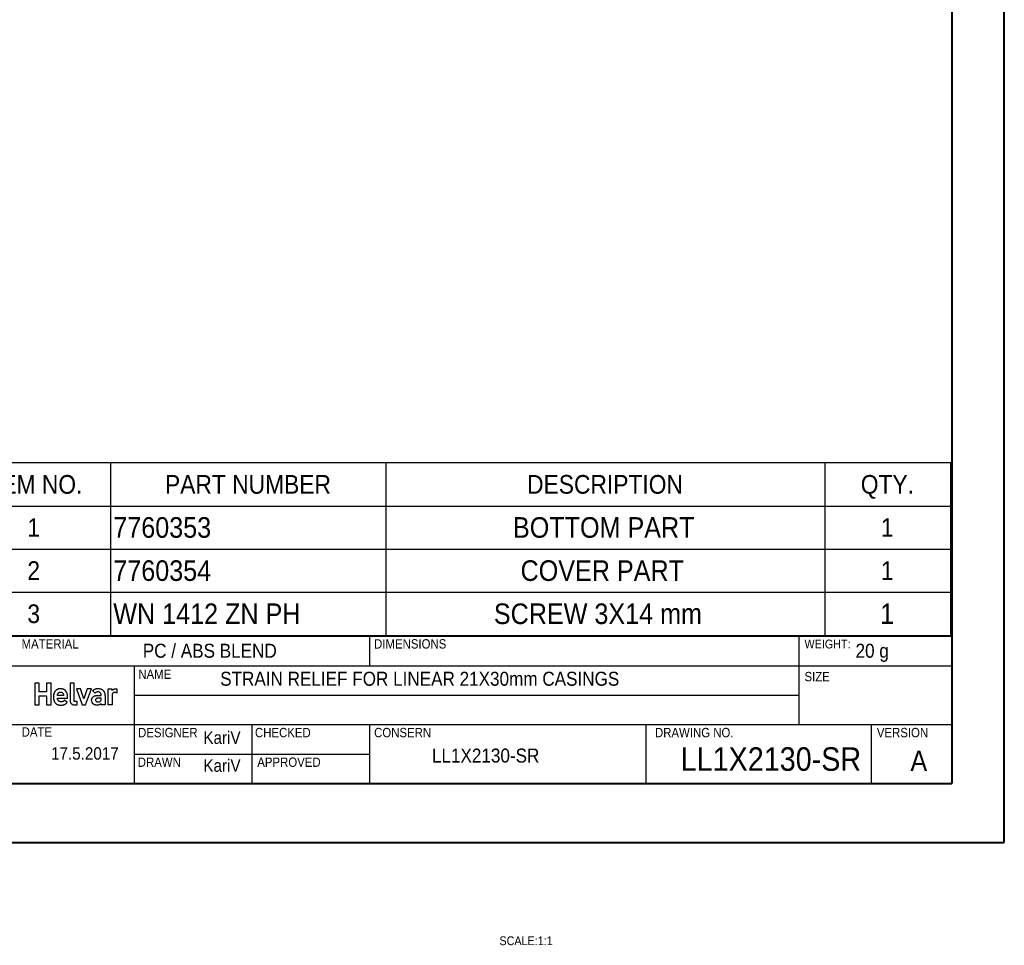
# Model space of a CAD drawing. Header units: millimetres. Extents: x 0 to 420, y -17 to 297.
# Tile 3 of 4: x 253 to 420, y -17 to 140. Entities that reach past the tile are written whole.
import ezdxf

# ---------------------------------------------------------------- set-up
doc = ezdxf.new("R2010")
doc.units = ezdxf.units.MM
doc.layers.add('L1', color=1, linetype='Continuous')
doc.layers.add('SYM', color=179, linetype='Continuous')
doc.styles.add('SLDTEXTSTYLE0', font='GOTHIC.TTF', dxfattribs={"width": 0.913})

# ---------------------------------------------------------------- blocks, each defined once
blk = doc.blocks.new('SW_TABLEANNOTATION_0')
at = {"layer": 'SYM', "color": 0}
for p, q in [((168.76, 0), (0, 0)), ((25.88, 0), (25.88, -7.33)), ((72.7, 0), (72.7, -7.33)), ((147.33, 0), (147.33, -7.33)), ((168.76, -29.31), (168.76, 0)), ((0, -7.33), (168.76, -7.33)), ((25.88, -7.33), (25.88, -29.31)), ((72.7, -7.33), (72.7, -29.31)), ((147.33, -7.33), (147.33, -29.31)), ((0, -14.65), (168.76, -14.65)), ((0, -21.98), (168.76, -21.98)), ((0, -29.31), (168.76, -29.31))]:
    blk.add_line(p, q, dxfattribs=at)
at = {"layer": 'SYM', "color": 0, "attachment_point": 1, "style": 'SLDTEXTSTYLE0'}
for s, insert, char_height in [('ITEM NO.', (3.9, -2.06), 3.175), ('PART NUMBER', (35.17, -2.06), 3.175), ('DESCRIPTION', (96.73, -2.06), 3.175), ('QTY.', (153.46, -2.06), 3.175), ('1', (11.77, -9.39), 3.17), ('7760353', (26.38, -9.22), 3.5), ('BOTTOM PART', (94.33, -9.22), 3.5), ('1', (156.87, -9.39), 3.17), ('2', (11.77, -16.71), 3.17), ('7760354', (26.38, -16.55), 3.5), ('COVER PART', (95.62, -16.55), 3.5), ('1', (156.87, -16.71), 3.17), ('3', (11.77, -24.04), 3.17), ('WN 1412 ZN PH', (26.38, -23.88), 3.5), ('SCREW 3X14 mm', (91.08, -23.88), 3.5), ('1', (156.75, -23.88), 3.5)]:
    blk.add_mtext(s, dxfattribs=dict(at, insert=insert, char_height=char_height))

msp = doc.modelspace()

# ---------------------------------------------------------------- linework, layer by layer
at = {"color": 7, "linetype": 'Continuous', "lineweight": 40}
for p, q in [((420.08, 0.21), (420.08, 297.21)), ((411.14, 287.21), (411.14, 10.21)), ((25.08, 10.21), (411.14, 10.21)), ((0.08, 0.21), (420.08, 0.21))]:
    msp.add_line(p, q, dxfattribs=at)
at = {"layer": 'L1'}
for p, q in [((256.01, 27.28), (255.27, 27.28)), ((255.27, 27.28), (255.27, 23.55)), ((256.01, 25.76), (256.01, 27.28)), ((258.01, 27.28), (257.27, 27.28)), ((257.27, 27.28), (257.27, 25.76)), ((258.01, 23.55), (258.01, 27.28)), ((261.93, 27.28), (261.24, 27.28)), ((261.24, 27.28), (261.24, 24.33)), ((261.93, 24.38), (261.93, 27.28)), ((257.27, 25.76), (256.01, 25.76)), ((256.01, 23.55), (256.01, 25.11)), ((256.01, 25.11), (257.27, 25.11)), ((257.27, 25.11), (257.27, 23.55)), ((258.45, 25.17), (258.44, 25.09)), ((258.46, 25.25), (258.45, 25.17)), ((258.47, 25.33), (258.46, 25.25)), ((258.49, 25.41), (258.47, 25.33)), ((258.51, 25.48), (258.49, 25.41)), ((258.53, 25.55), (258.51, 25.48)), ((258.56, 25.61), (258.53, 25.55)), ((258.58, 25.68), (258.56, 25.61)), ((258.62, 25.74), (258.58, 25.68)), ((258.65, 25.79), (258.62, 25.74)), ((258.68, 25.85), (258.65, 25.79)), ((258.72, 25.9), (258.68, 25.85)), ((258.76, 25.95), (258.72, 25.9)), ((258.81, 26), (258.76, 25.95)), ((258.85, 26.04), (258.81, 26)), ((258.9, 26.08), (258.85, 26.04)), ((258.95, 26.11), (258.9, 26.08)), ((259, 26.15), (258.95, 26.11)), ((259.06, 26.18), (259, 26.15)), ((259.11, 26.21), (259.06, 26.18)), ((259.17, 26.23), (259.11, 26.21)), ((259.11, 25.17), (259.12, 25.28)), ((260.15, 25.17), (259.11, 25.17)), ((259.12, 25.28), (259.14, 25.37)), ((259.14, 25.37), (259.17, 25.46)), ((259.23, 26.25), (259.17, 26.23)), ((259.17, 25.46), (259.21, 25.53)), ((259.21, 25.53), (259.25, 25.59)), ((259.29, 26.27), (259.23, 26.25)), ((259.25, 25.59), (259.31, 25.64)), ((259.36, 26.29), (259.29, 26.27)), ((259.31, 25.64), (259.37, 25.69)), ((259.42, 26.3), (259.36, 26.29)), ((259.37, 25.69), (259.45, 25.72)), ((259.49, 26.31), (259.42, 26.3)), ((259.45, 25.72), (259.53, 25.74)), ((259.56, 26.31), (259.49, 26.31)), ((259.53, 25.74), (259.63, 25.75)), ((259.63, 26.31), (259.56, 26.31)), ((259.71, 26.31), (259.63, 26.31)), ((259.63, 25.75), (259.72, 25.74)), ((259.78, 26.3), (259.71, 26.31)), ((259.72, 25.74), (259.81, 25.72)), ((259.85, 26.29), (259.78, 26.3)), ((259.81, 25.72), (259.88, 25.69)), ((259.92, 26.28), (259.85, 26.29)), ((259.88, 25.69), (259.95, 25.64)), ((259.99, 26.26), (259.92, 26.28)), ((259.95, 25.64), (260, 25.59)), ((260.06, 26.24), (259.99, 26.26)), ((260, 25.59), (260.05, 25.53)), ((260.05, 25.53), (260.09, 25.46)), ((260.12, 26.22), (260.06, 26.24)), ((260.09, 25.46), (260.12, 25.37)), ((260.18, 26.19), (260.12, 26.22)), ((260.12, 25.37), (260.14, 25.28)), ((260.14, 25.28), (260.15, 25.17)), ((260.24, 26.16), (260.18, 26.19)), ((260.29, 26.13), (260.24, 26.16)), ((260.35, 26.09), (260.29, 26.13)), ((260.4, 26.05), (260.35, 26.09)), ((260.45, 26.01), (260.4, 26.05)), ((260.49, 25.96), (260.45, 26.01)), ((260.53, 25.92), (260.49, 25.96)), ((260.57, 25.87), (260.53, 25.92)), ((260.61, 25.81), (260.57, 25.87)), ((260.64, 25.76), (260.61, 25.81)), ((260.67, 25.7), (260.64, 25.76)), ((260.7, 25.64), (260.67, 25.7)), ((260.73, 25.58), (260.7, 25.64)), ((260.75, 25.51), (260.73, 25.58)), ((260.77, 25.45), (260.75, 25.51)), ((260.78, 25.38), (260.77, 25.45)), ((260.8, 25.31), (260.78, 25.38)), ((260.81, 25.23), (260.8, 25.31)), ((260.82, 25.16), (260.81, 25.23)), ((260.82, 25.09), (260.82, 25.16)), ((263.04, 26.28), (262.32, 26.28)), ((262.32, 26.28), (263.33, 23.55)), ((263.6, 24.6), (263.04, 26.28)), ((264.16, 26.28), (263.6, 24.6)), ((263.87, 23.55), (264.88, 26.28)), ((264.88, 26.28), (264.16, 26.28)), ((265.1, 25.95), (265.14, 26.01)), ((265.52, 25.55), (265.1, 25.95)), ((265.14, 26.01), (265.2, 26.06)), ((265.2, 26.06), (265.25, 26.11)), ((265.25, 26.11), (265.31, 26.15)), ((265.31, 26.15), (265.37, 26.19)), ((265.37, 26.19), (265.44, 26.23)), ((265.4, 25.09), (265.48, 25.11)), ((265.44, 26.23), (265.51, 26.26)), ((265.48, 25.11), (265.56, 25.13)), ((265.51, 26.26), (265.58, 26.29)), ((265.57, 25.61), (265.52, 25.55)), ((265.56, 25.13), (265.64, 25.15)), ((265.63, 25.66), (265.57, 25.61)), ((265.58, 26.29), (265.66, 26.31)), ((265.69, 25.71), (265.63, 25.66)), ((265.64, 25.15), (265.73, 25.16)), ((265.66, 26.31), (265.74, 26.33)), ((265.75, 25.74), (265.69, 25.71)), ((265.73, 25.16), (265.82, 25.16)), ((265.74, 26.33), (265.82, 26.34)), ((265.83, 25.76), (265.75, 25.74)), ((265.82, 26.34), (265.91, 26.35)), ((265.82, 25.16), (266.51, 25.16)), ((265.91, 25.78), (265.83, 25.76)), ((265.91, 26.35), (266, 26.35)), ((266, 25.78), (265.91, 25.78)), ((266, 26.35), (266.07, 26.35)), ((266.09, 25.78), (266, 25.78)), ((266.07, 26.35), (266.15, 26.34)), ((266.18, 25.76), (266.09, 25.78)), ((266.15, 26.34), (266.22, 26.33)), ((266.25, 25.72), (266.18, 25.76)), ((266.22, 26.33), (266.29, 26.32)), ((266.32, 25.68), (266.25, 25.72)), ((266.29, 26.32), (266.35, 26.31)), ((266.38, 25.63), (266.32, 25.68)), ((266.35, 26.31), (266.42, 26.29)), ((266.42, 25.57), (266.38, 25.63)), ((266.42, 26.29), (266.48, 26.27)), ((266.46, 25.5), (266.42, 25.57)), ((266.49, 25.41), (266.46, 25.5)), ((266.48, 26.27), (266.54, 26.25)), ((266.51, 25.31), (266.49, 25.41)), ((266.51, 25.21), (266.51, 25.31)), ((266.51, 25.16), (266.51, 25.21)), ((266.54, 26.25), (266.6, 26.22)), ((266.6, 26.22), (266.65, 26.19)), ((266.65, 26.19), (266.71, 26.16)), ((266.71, 26.16), (266.76, 26.12)), ((266.76, 26.12), (266.81, 26.08)), ((266.81, 26.08), (266.85, 26.04)), ((266.85, 26.04), (266.89, 26)), ((266.89, 26), (266.94, 25.95)), ((266.94, 25.95), (266.97, 25.9)), ((266.97, 25.9), (267.01, 25.85)), ((267.01, 25.85), (267.04, 25.79)), ((267.04, 25.79), (267.07, 25.73)), ((267.07, 25.73), (267.1, 25.67)), ((267.1, 25.67), (267.12, 25.61)), ((267.12, 25.61), (267.14, 25.54)), ((267.14, 25.54), (267.15, 25.47)), ((267.15, 25.47), (267.17, 25.4)), ((267.17, 25.4), (267.18, 25.32)), ((267.18, 25.32), (267.18, 25.24)), ((267.18, 25.24), (267.19, 25.16)), ((267.19, 25.16), (267.19, 25.11)), ((267.7, 23.55), (267.7, 26.28)), ((267.7, 26.28), (268.37, 26.28)), ((268.37, 26.28), (268.37, 26.02)), ((268.37, 26.02), (268.41, 26.07)), ((268.39, 25.3), (268.38, 25.2)), ((268.38, 25.2), (268.38, 23.55)), ((268.41, 25.38), (268.39, 25.3)), ((268.41, 26.07), (268.46, 26.11)), ((268.44, 25.46), (268.41, 25.38)), ((268.48, 25.52), (268.44, 25.46)), ((268.46, 26.11), (268.52, 26.15)), ((268.52, 25.58), (268.48, 25.52)), ((268.52, 26.15), (268.58, 26.19)), ((268.58, 25.62), (268.52, 25.58)), ((268.58, 26.19), (268.65, 26.22)), ((268.64, 25.66), (268.58, 25.62)), ((268.7, 25.68), (268.64, 25.66)), ((268.65, 26.22), (268.72, 26.25)), ((268.76, 25.69), (268.7, 25.68)), ((268.72, 26.25), (268.8, 26.28)), ((268.82, 25.7), (268.76, 25.69)), ((268.8, 26.28), (268.88, 26.3)), ((268.94, 25.69), (268.82, 25.7)), ((268.88, 26.3), (268.97, 26.31)), ((269.03, 25.66), (268.94, 25.69)), ((268.97, 26.31), (269.06, 26.31)), ((269.11, 25.61), (269.03, 25.66)), ((269.06, 26.31), (269.1, 26.31)), ((269.1, 26.31), (269.15, 26.31)), ((269.19, 25.54), (269.11, 25.61)), ((269.15, 26.31), (269.19, 26.3)), ((269.19, 26.3), (269.19, 25.54)), ((269.19, 25.54), (269.19, 25.54)), ((255.27, 23.55), (256.01, 23.55)), ((257.27, 23.55), (258.01, 23.55)), ((258.44, 25.09), (258.43, 25.01)), ((258.43, 25.01), (258.43, 24.92)), ((258.43, 24.92), (258.43, 24.82)), ((258.43, 24.82), (258.44, 24.72)), ((258.44, 24.72), (258.45, 24.63)), ((258.45, 24.63), (258.46, 24.54)), ((258.46, 24.54), (258.48, 24.46)), ((258.48, 24.46), (258.49, 24.38)), ((258.49, 24.38), (258.52, 24.31)), ((258.52, 24.31), (258.54, 24.24)), ((258.54, 24.24), (258.57, 24.17)), ((258.57, 24.17), (258.6, 24.11)), ((258.6, 24.11), (258.63, 24.05)), ((258.63, 24.05), (258.66, 23.99)), ((258.66, 23.99), (258.7, 23.94)), ((258.7, 23.94), (258.74, 23.89)), ((258.74, 23.89), (258.78, 23.85)), ((258.78, 23.85), (258.82, 23.81)), ((258.82, 23.81), (258.87, 23.77)), ((258.87, 23.77), (258.92, 23.73)), ((258.92, 23.73), (258.96, 23.7)), ((258.96, 23.7), (259.02, 23.67)), ((259.02, 23.67), (259.07, 23.65)), ((259.07, 23.65), (259.12, 23.62)), ((259.11, 24.63), (259.11, 24.71)), ((259.11, 24.71), (260.82, 24.71)), ((259.12, 24.55), (259.11, 24.63)), ((259.14, 24.48), (259.12, 24.55)), ((259.12, 23.62), (259.17, 23.6)), ((259.17, 24.41), (259.14, 24.48)), ((259.2, 24.35), (259.17, 24.41)), ((259.17, 23.6), (259.23, 23.59)), ((259.24, 24.3), (259.2, 24.35)), ((259.23, 23.59), (259.29, 23.57)), ((259.29, 24.25), (259.24, 24.3)), ((259.34, 24.2), (259.29, 24.25)), ((259.29, 23.57), (259.34, 23.56)), ((259.4, 24.17), (259.34, 24.2)), ((259.34, 23.56), (259.4, 23.55)), ((259.47, 24.14), (259.4, 24.17)), ((259.4, 23.55), (259.46, 23.54)), ((259.46, 23.54), (259.52, 23.53)), ((259.54, 24.12), (259.47, 24.14)), ((259.52, 23.53), (259.58, 23.53)), ((259.62, 24.1), (259.54, 24.12)), ((259.58, 23.53), (259.64, 23.52)), ((259.71, 24.1), (259.62, 24.1)), ((259.64, 23.52), (259.7, 23.52)), ((259.7, 23.52), (259.8, 23.52)), ((259.81, 24.1), (259.71, 24.1)), ((259.8, 23.52), (259.89, 23.53)), ((259.91, 24.11), (259.81, 24.1)), ((259.89, 23.53), (259.97, 23.54)), ((259.99, 24.13), (259.91, 24.11)), ((259.97, 23.54), (260.05, 23.55)), ((260.06, 24.16), (259.99, 24.13)), ((260.05, 23.55), (260.13, 23.57)), ((260.13, 24.2), (260.06, 24.16)), ((260.2, 24.24), (260.13, 24.2)), ((260.13, 23.57), (260.2, 23.59)), ((260.26, 24.29), (260.2, 24.24)), ((260.2, 23.59), (260.27, 23.62)), ((260.33, 24.35), (260.26, 24.29)), ((260.27, 23.62), (260.34, 23.65)), ((260.74, 23.95), (260.33, 24.35)), ((260.34, 23.65), (260.4, 23.68)), ((260.4, 23.68), (260.46, 23.72)), ((260.46, 23.72), (260.52, 23.76)), ((260.52, 23.76), (260.58, 23.8)), ((260.58, 23.8), (260.63, 23.85)), ((260.63, 23.85), (260.69, 23.9)), ((260.69, 23.9), (260.74, 23.95)), ((260.82, 25.01), (260.82, 25.09)), ((260.82, 24.71), (260.82, 25.01)), ((261.24, 24.33), (261.24, 24.27)), ((261.24, 24.27), (261.25, 24.2)), ((261.25, 24.2), (261.26, 24.14)), ((261.26, 24.14), (261.28, 24.08)), ((261.28, 24.08), (261.3, 24.02)), ((261.3, 24.02), (261.32, 23.96)), ((261.32, 23.96), (261.35, 23.9)), ((261.35, 23.9), (261.39, 23.85)), ((261.39, 23.85), (261.43, 23.8)), ((261.43, 23.8), (261.48, 23.75)), ((261.48, 23.75), (261.53, 23.71)), ((261.53, 23.71), (261.58, 23.67)), ((261.58, 23.67), (261.65, 23.64)), ((261.65, 23.64), (261.71, 23.61)), ((261.71, 23.61), (261.79, 23.58)), ((261.79, 23.58), (261.87, 23.57)), ((261.87, 23.57), (261.95, 23.56)), ((261.93, 24.29), (261.93, 24.38)), ((261.96, 24.22), (261.93, 24.29)), ((261.95, 23.56), (262.04, 23.55)), ((262.01, 24.17), (261.96, 24.22)), ((262.08, 24.14), (262.01, 24.17)), ((262.04, 23.55), (262.43, 23.55)), ((262.17, 24.13), (262.08, 24.14)), ((262.43, 24.13), (262.17, 24.13)), ((262.43, 23.55), (262.43, 24.13)), ((263.33, 23.55), (263.87, 23.55)), ((264.92, 24.44), (264.93, 24.51)), ((264.92, 24.37), (264.92, 24.44)), ((264.92, 24.29), (264.92, 24.37)), ((264.93, 24.2), (264.92, 24.29)), ((264.93, 24.51), (264.94, 24.57)), ((264.95, 24.12), (264.93, 24.2)), ((264.94, 24.57), (264.96, 24.63)), ((264.98, 24.04), (264.95, 24.12)), ((264.96, 24.63), (264.98, 24.69)), ((264.98, 24.69), (265.01, 24.75)), ((265.01, 23.96), (264.98, 24.04)), ((265.01, 24.75), (265.04, 24.8)), ((265.05, 23.89), (265.01, 23.96)), ((265.04, 24.8), (265.08, 24.85)), ((265.09, 23.82), (265.05, 23.89)), ((265.08, 24.85), (265.12, 24.9)), ((265.15, 23.76), (265.09, 23.82)), ((265.12, 24.9), (265.16, 24.95)), ((265.2, 23.71), (265.15, 23.76)), ((265.16, 24.95), (265.22, 24.99)), ((265.26, 23.67), (265.2, 23.71)), ((265.22, 24.99), (265.27, 25.03)), ((265.33, 23.63), (265.26, 23.67)), ((265.27, 25.03), (265.34, 25.06)), ((265.4, 23.6), (265.33, 23.63)), ((265.34, 25.06), (265.4, 25.09)), ((265.48, 23.57), (265.4, 23.6)), ((265.56, 23.55), (265.48, 23.57)), ((265.65, 23.53), (265.56, 23.55)), ((265.59, 24.47), (265.58, 24.39)), ((265.58, 24.39), (265.59, 24.31)), ((265.62, 24.54), (265.59, 24.47)), ((265.59, 24.31), (265.62, 24.25)), ((265.66, 24.59), (265.62, 24.54)), ((265.62, 24.25), (265.66, 24.19)), ((265.74, 23.52), (265.65, 23.53)), ((265.71, 24.64), (265.66, 24.59)), ((265.66, 24.19), (265.71, 24.14)), ((265.78, 24.67), (265.71, 24.64)), ((265.71, 24.14), (265.78, 24.11)), ((265.85, 23.52), (265.74, 23.52)), ((265.87, 24.69), (265.78, 24.67)), ((265.78, 24.11), (265.87, 24.08)), ((265.95, 23.52), (265.85, 23.52)), ((265.97, 24.7), (265.87, 24.69)), ((265.87, 24.08), (265.98, 24.08)), ((266.04, 23.53), (265.95, 23.52)), ((266.51, 24.7), (265.97, 24.7)), ((265.98, 24.08), (266.09, 24.08)), ((266.12, 23.55), (266.04, 23.53)), ((266.09, 24.08), (266.18, 24.09)), ((266.2, 23.57), (266.12, 23.55)), ((266.18, 24.09), (266.26, 24.11)), ((266.27, 23.6), (266.2, 23.57)), ((266.26, 24.11), (266.34, 24.15)), ((266.33, 23.63), (266.27, 23.6)), ((266.4, 23.68), (266.33, 23.63)), ((266.34, 24.15), (266.41, 24.21)), ((266.46, 23.73), (266.4, 23.68)), ((266.41, 24.21), (266.46, 24.27)), ((266.46, 24.27), (266.49, 24.34)), ((266.52, 23.78), (266.46, 23.73)), ((266.49, 24.34), (266.51, 24.44)), ((266.51, 24.55), (266.51, 24.7)), ((266.51, 24.44), (266.51, 24.55)), ((266.52, 23.55), (266.52, 23.78)), ((267.19, 23.55), (266.52, 23.55)), ((267.19, 25.11), (267.19, 25.01)), ((267.19, 25.01), (267.19, 24.96)), ((267.19, 24.96), (267.19, 23.55)), ((268.38, 23.55), (267.7, 23.55))]:
    msp.add_line(p, q, dxfattribs=at)
at = {"layer": 'SYM'}
for p, q in [((411.14, 35.21), (124.14, 35.21)), ((312.14, 35.21), (312.14, 30.21)), ((385.14, 35.21), (385.14, 20.21)), ((124.14, 30.21), (411.14, 30.21)), ((272.14, 30.21), (272.14, 20.21)), ((272.14, 25.21), (385.14, 25.21)), ((124.14, 20.21), (411.14, 20.21)), ((272.14, 20.21), (272.14, 10.21)), ((292.14, 20.21), (292.14, 10.21)), ((312.14, 20.21), (312.14, 10.21)), ((359.14, 20.21), (359.14, 10.21)), ((397.46, 20.21), (397.46, 10.21)), ((272.14, 15.21), (312.14, 15.21))]:
    msp.add_line(p, q, dxfattribs=at)

# ---------------------------------------------------------------- block references
msp.add_blockref('SW_TABLEANNOTATION_0', (242.22, 64.68), dxfattribs=at)

# ---------------------------------------------------------------- texts
at = {"color": 7, "linetype": 'Continuous', "lineweight": 0, "style": 'SLDTEXTSTYLE0'}
for s, insert, char_height, attachment_point in [('WEIGHT: ', (386.11, 34.66), 1.499, 1), ('LL1X2130-SR', (380.4, 16.37), 4, 2), ('SCALE:1:1', (334.25, -15.75), 1.5, 1)]:
    msp.add_mtext(s, dxfattribs=dict(at, insert=insert, char_height=char_height, attachment_point=attachment_point))
at = {"layer": 'SYM', "style": 'SLDTEXTSTYLE0'}
for s, insert, char_height, attachment_point in [('MATERIAL', (253.01, 34.73), 1.587, 1), ('PC / ABS BLEND', (273.61, 33.96), 2.3813, 1), ('DIMENSIONS', (312.94, 34.73), 1.587, 1), ('20 g', (394.79, 33.96), 2.381, 1), ('NAME', (272.85, 29.58), 1.587, 1), ('STRAIN RELIEF FOR LINEAR 21X30mm CASINGS', (286.77, 29.2), 2.3813, 1), ('SIZE', (386.11, 29.17), 1.587, 1), ('DATE', (253.02, 19.77), 1.587, 1), ('DESIGNER', (272.81, 19.66), 1.587, 1), ('KariV', (283.92, 19.06), 2.117, 1), ('CHECKED', (292.69, 19.66), 1.587, 1), ('CONSERN', (312.94, 19.66), 1.587, 1), ('DRAWING NO.', (360.69, 19.66), 1.5875, 1), ('VERSION', (398.41, 19.66), 1.587, 1), ('17.5.2017', (263.77, 16.38), 2.117, 2), ('LL1X2130-SR', (322.77, 16.15), 2.3813, 1), ('A', (404.12, 15.82), 3.5, 1), ('DRAWN', (272.76, 14.63), 1.587, 1), ('KariV', (283.92, 14.32), 2.117, 1), ('APPROVED', (293.08, 14.63), 1.587, 1)]:
    msp.add_mtext(s, dxfattribs=dict(at, insert=insert, char_height=char_height, attachment_point=attachment_point))

doc.saveas('drawing.dxf')
